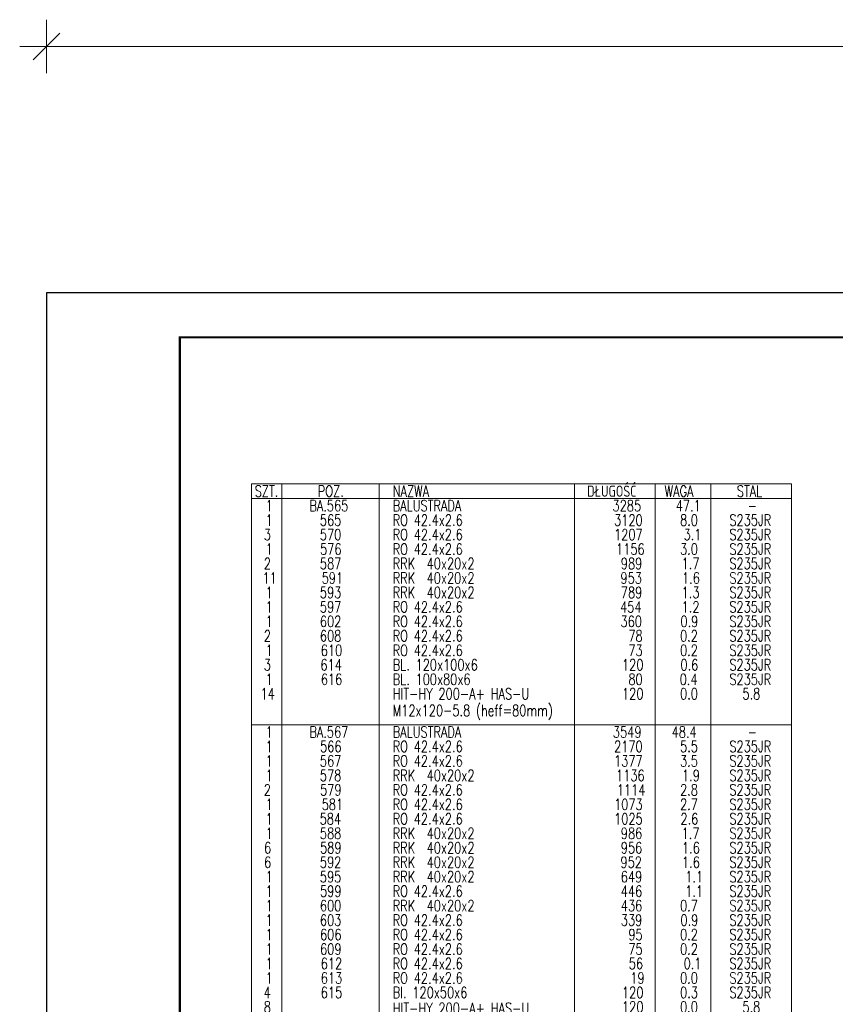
# Model space of a CAD drawing. Header units: millimetres. Extents: x -845 to -83, y 8759 to 9255.
# Tile 90 of 119: x -845 to -661, y 9020 to 9241. Entities that reach past the tile are written whole.
import ezdxf

# ---------------------------------------------------------------- set-up
doc = ezdxf.new("R2010")
doc.units = ezdxf.units.MM
doc.header["$LTSCALE"] = 10
doc.layers.get('Defpoints').update_dxf_attribs({"color": 1})
doc.layers.add('_FORMATKA', color=8, linetype='Continuous', plot=False)
for name, color, linetype, lineweight in [('_RAMKA', 7, 'Continuous', 35), ('PS_DIM', 4, 'Continuous', 13), ('PS_TEXT', 3, 'Continuous', 18)]:
    doc.layers.add(name, color=color, linetype=linetype, lineweight=lineweight)
doc.styles.add('simplex', font='simplex.shx', dxfattribs={"width": 0.75})
doc.dimstyles.new('1_10_PRZ', dxfattribs={"dimtxt": 2, "dimasz": 1, "dimexe": 2, "dimexo": 5, "dimgap": 1, "dimtad": 1, "dimdec": 0, "dimlfac": 10, "dimtxsty": 'simplex', "dimblk": 'dimznak', "dimcen": 2, "dimse1": 1, "dimse2": 1, "dimclrt": 3, "dimadec": 1, "dimazin": 0, "dimtfac": 1, "dimtdec": 0, "dimtix": 1, "dimtmove": 2, "dimatfit": 3, "dimldrblk": 'dim-grot', "dimfxl": 1, "dimarcsym": 0})

# ---------------------------------------------------------------- blocks, each defined once
blk = doc.blocks.new('dimznak')
at = {"color": 0}
for points in [[(0, 2), (0, -2)], [(-2, 0), (2, 0)]]:
    blk.add_lwpolyline(points, dxfattribs=at)
at = {"color": 2}
blk.add_lwpolyline([(1, 1), (-1, -1)], dxfattribs=at)
blk = doc.blocks.new('*D243')
at = {"color": 252, "lineweight": -2, "transparency": 16777216}
blk.add_line((-747, 475.33), (-3, 475.33), dxfattribs=at)
at = {"layer": 'Defpoints', "color": 0, "transparency": 16777216}
for p in [(0, 475.33), (-750, 420), (0, 420)]:
    blk.add_point(p, dxfattribs=at)
at = {"color": 252, "lineweight": -2, "transparency": 16777216, "xscale": 3, "yscale": 3, "zscale": 3, "rotation": 180}
blk.add_blockref('dimznak', (-750, 475.33), dxfattribs=at)
at = {"color": 252, "lineweight": -2, "transparency": 16777216, "xscale": 3, "yscale": 3, "zscale": 3}
blk.add_blockref('dimznak', (0, 475.33), dxfattribs=at)
at = {"color": 252, "transparency": 16777216, "insert": (-375, 485.83), "char_height": 15, "attachment_point": 5, "style": 'simplex'}
blk.add_mtext('750', dxfattribs=at)
blk = doc.blocks.new('dim-grot')
blk.add_hatch(color=256).paths.add_polyline_path([(0, 0), (-2, 0.5), (-2, -0.5)])
blk.add_lwpolyline([(0, 0), (-2, 0.5), (-2, -0.5), (0, 0)])
blk = doc.blocks.new('OIHGSD')
at = {"layer": 'PS_TEXT', "color": 7}
for p, q in [((-683.13, 8913.13), (-804.51, 8913.13)), ((-804.51, 8913.13), (-804.51, 8592.01)), ((-683.13, 8592.01), (-683.13, 8913.13))]:
    blk.add_line(p, q, dxfattribs=at)
at = {"layer": 'PS_TEXT', "color": 3}
for p, q in [((-797.64, 8913.13), (-797.64, 8595.26)), ((-775.76, 8913.13), (-775.76, 8595.26)), ((-731.88, 8913.13), (-731.88, 8595.26)), ((-713.75, 8913.13), (-713.75, 8595.26)), ((-701.25, 8913.13), (-701.25, 8595.26)), ((-804.51, 8909.88), (-683.13, 8909.88)), ((-804.51, 8859.04), (-683.13, 8859.04))]:
    blk.add_line(p, q, dxfattribs=at)
at = {"layer": 'PS_TEXT', "color": 1, "style": 'simplex', "width": 0.75}
for s, p in [('SZT.', (-803.75, 8910.26)), ('POZ.', (-789.6, 8910.26)), ('NAZWA', (-772.76, 8910.26)), ('DŁUGOŚĆ', (-729.07, 8910.26)), ('WAGA', (-711.66, 8910.26)), ('STAL', (-695.41, 8910.26))]:
    blk.add_text(s, height=2.5, dxfattribs=at).set_placement(p)
at = {"layer": 'PS_TEXT', "color": 3, "style": 'simplex', "width": 0.75}
for s, p in [('1', (-801.3, 8907.01)), ('BA.565', (-791.48, 8907.01)), ('BALUSTRADA', (-772.76, 8907.01)), ('3285', (-723.36, 8907.01)), ('47.1', (-709.16, 8907.01)), ('-', (-692.99, 8907.01)), ('1', (-801.3, 8856.17)), ('BA.567', (-791.48, 8856.17)), ('BALUSTRADA', (-772.76, 8856.17)), ('3549', (-723.27, 8856.17)), ('48.4', (-710.06, 8856.17)), ('-', (-692.99, 8856.17))]:
    blk.add_text(s, height=2.5, dxfattribs=at).set_placement(p)
at = {"layer": 'PS_TEXT', "color": 4, "style": 'simplex', "width": 0.75}
for s, p in [('1', (-801.3, 8903.76)), ('565', (-789.11, 8903.76)), ('RO 42.4x2.6', (-772.76, 8903.76)), ('3120', (-723, 8903.76)), ('8.0', (-708.18, 8903.76)), ('S235JR', (-697.1, 8903.76)), ('3', (-801.7, 8900.51)), ('570', (-789.11, 8900.51)), ('RO 42.4x2.6', (-772.76, 8900.51)), ('1207', (-723, 8900.51)), ('3.1', (-707.38, 8900.51)), ('S235JR', (-697.1, 8900.51)), ('1', (-801.3, 8897.26)), ('576', (-789.07, 8897.26)), ('RO 42.4x2.6', (-772.76, 8897.26)), ('1156', (-722.56, 8897.26)), ('3.0', (-708.18, 8897.26)), ('S235JR', (-697.1, 8897.26)), ('2', (-801.7, 8894.01)), ('587', (-789.11, 8894.01)), ('RRK  40x20x2', (-772.76, 8894.01)), ('989', (-721.49, 8894.01)), ('1.7', (-707.82, 8894.01)), ('S235JR', (-697.1, 8894.01)), ('11', (-802.01, 8890.76)), ('591', (-788.71, 8890.76)), ('RRK  40x20x2', (-772.76, 8890.76)), ('953', (-721.57, 8890.76)), ('1.6', (-707.74, 8890.76)), ('S235JR', (-697.1, 8890.76)), ('1', (-801.3, 8887.51)), ('593', (-789.11, 8887.51)), ('RRK  40x20x2', (-772.76, 8887.51)), ('789', (-721.49, 8887.51)), ('1.3', (-707.82, 8887.51)), ('S235JR', (-697.1, 8887.51)), ('1', (-801.3, 8884.26)), ('597', (-789.11, 8884.26)), ('RO 42.4x2.6', (-772.76, 8884.26)), ('454', (-721.66, 8884.26)), ('1.2', (-707.82, 8884.26)), ('S235JR', (-697.1, 8884.26)), ('1', (-801.3, 8881.01)), ('602', (-789.11, 8881.01)), ('RO 42.4x2.6', (-772.76, 8881.01)), ('360', (-721.57, 8881.01)), ('0.9', (-708.09, 8881.01)), ('S235JR', (-697.1, 8881.01)), ('2', (-801.7, 8877.76)), ('608', (-789.11, 8877.76)), ('RO 42.4x2.6', (-772.76, 8877.76)), ('78', (-719.79, 8877.76)), ('0.2', (-708.18, 8877.76)), ('S235JR', (-697.1, 8877.76)), ('1', (-801.3, 8874.51)), ('610', (-788.93, 8874.51)), ('RO 42.4x2.6', (-772.76, 8874.51)), ('73', (-719.79, 8874.51)), ('0.2', (-708.18, 8874.51)), ('S235JR', (-697.1, 8874.51)), ('3', (-801.7, 8871.26)), ('614', (-788.98, 8871.26)), ('BL. 120x100x6', (-772.76, 8871.26)), ('120', (-721.22, 8871.26)), ('0.6', (-708.09, 8871.26)), ('S235JR', (-697.1, 8871.26)), ('1', (-801.3, 8868.01)), ('616', (-788.89, 8868.01)), ('BL. 100x80x6', (-772.76, 8868.01)), ('80', (-719.79, 8868.01)), ('0.4', (-708.27, 8868.01)), ('S235JR', (-697.1, 8868.01)), ('14', (-802.46, 8864.76)), ('HIT-HY 200-A+ HAS-U', (-772.76, 8864.76)), ('120', (-721.22, 8864.76)), ('0.0', (-708.18, 8864.76)), ('5.8', (-694.16, 8864.76)), ('M12x120-5.8 (heff=80mm)', (-772.76, 8861)), ('1', (-801.3, 8852.92)), ('566', (-789.07, 8852.92)), ('RO 42.4x2.6', (-772.76, 8852.92)), ('2170', (-723, 8852.92)), ('5.5', (-708.18, 8852.92)), ('S235JR', (-697.1, 8852.92)), ('1', (-801.3, 8849.67)), ('567', (-789.11, 8849.67)), ('RO 42.4x2.6', (-772.76, 8849.67)), ('1377', (-723, 8849.67)), ('3.5', (-708.18, 8849.67)), ('S235JR', (-697.1, 8849.67)), ('1', (-801.3, 8846.42)), ('578', (-789.11, 8846.42)), ('RRK  40x20x2', (-772.76, 8846.42)), ('1136', (-722.56, 8846.42)), ('1.9', (-707.74, 8846.42)), ('S235JR', (-697.1, 8846.42)), ('2', (-801.7, 8843.17)), ('579', (-789.07, 8843.17)), ('RO 42.4x2.6', (-772.76, 8843.17)), ('1114', (-722.38, 8843.17)), ('2.8', (-708.18, 8843.17)), ('S235JR', (-697.1, 8843.17)), ('1', (-801.3, 8839.92)), ('581', (-788.71, 8839.92)), ('RO 42.4x2.6', (-772.76, 8839.92)), ('1073', (-723, 8839.92)), ('2.7', (-708.18, 8839.92)), ('S235JR', (-697.1, 8839.92)), ('1', (-801.3, 8836.67)), ('584', (-789.16, 8836.67)), ('RO 42.4x2.6', (-772.76, 8836.67)), ('1025', (-723, 8836.67)), ('2.6', (-708.09, 8836.67)), ('S235JR', (-697.1, 8836.67)), ('1', (-801.3, 8833.42)), ('588', (-789.11, 8833.42)), ('RRK  40x20x2', (-772.76, 8833.42)), ('986', (-721.49, 8833.42)), ('1.7', (-707.82, 8833.42)), ('S235JR', (-697.1, 8833.42)), ('6', (-801.66, 8830.17)), ('589', (-789.07, 8830.17)), ('RRK  40x20x2', (-772.76, 8830.17)), ('956', (-721.49, 8830.17)), ('1.6', (-707.74, 8830.17)), ('S235JR', (-697.1, 8830.17)), ('6', (-801.66, 8826.92)), ('592', (-789.11, 8826.92)), ('RRK  40x20x2', (-772.76, 8826.92)), ('952', (-721.57, 8826.92)), ('1.6', (-707.74, 8826.92)), ('S235JR', (-697.1, 8826.92)), ('1', (-801.3, 8823.67)), ('595', (-789.11, 8823.67)), ('RRK  40x20x2', (-772.76, 8823.67)), ('649', (-721.49, 8823.67)), ('1.1', (-707.02, 8823.67)), ('S235JR', (-697.1, 8823.67)), ('1', (-801.3, 8820.42)), ('599', (-789.07, 8820.42)), ('RO 42.4x2.6', (-772.76, 8820.42)), ('446', (-721.49, 8820.42)), ('1.1', (-707.02, 8820.42)), ('S235JR', (-697.1, 8820.42)), ('1', (-801.3, 8817.17)), ('600', (-789.11, 8817.17)), ('RRK  40x20x2', (-772.76, 8817.17)), ('436', (-721.49, 8817.17)), ('0.7', (-708.18, 8817.17)), ('S235JR', (-697.1, 8817.17)), ('1', (-801.3, 8813.92)), ('603', (-789.11, 8813.92)), ('RO 42.4x2.6', (-772.76, 8813.92)), ('339', (-721.49, 8813.92)), ('0.9', (-708.09, 8813.92)), ('S235JR', (-697.1, 8813.92)), ('1', (-801.3, 8810.67)), ('606', (-789.07, 8810.67)), ('RO 42.4x2.6', (-772.76, 8810.67)), ('95', (-719.79, 8810.67)), ('0.2', (-708.18, 8810.67)), ('S235JR', (-697.1, 8810.67)), ('1', (-801.3, 8807.42)), ('609', (-789.07, 8807.42)), ('RO 42.4x2.6', (-772.76, 8807.42)), ('75', (-719.79, 8807.42)), ('0.2', (-708.18, 8807.42)), ('S235JR', (-697.1, 8807.42)), ('1', (-801.3, 8804.17)), ('612', (-788.93, 8804.17)), ('RO 42.4x2.6', (-772.76, 8804.17)), ('56', (-719.7, 8804.17)), ('0.1', (-707.38, 8804.17)), ('S235JR', (-697.1, 8804.17)), ('1', (-801.3, 8800.92)), ('613', (-788.93, 8800.92)), ('RO 42.4x2.6', (-772.76, 8800.92)), ('19', (-719.34, 8800.92)), ('0.0', (-708.18, 8800.92)), ('S235JR', (-697.1, 8800.92)), ('4', (-801.75, 8797.67)), ('615', (-788.93, 8797.67)), ('Bl. 120x50x6', (-772.76, 8797.67)), ('120', (-721.22, 8797.67)), ('0.3', (-708.18, 8797.67)), ('S235JR', (-697.1, 8797.67)), ('8', (-801.7, 8794.42)), ('HIT-HY 200-A+ HAS-U', (-772.76, 8794.12)), ('120', (-721.22, 8794.42)), ('0.0', (-708.18, 8794.42)), ('5.8', (-694.16, 8794.42))]:
    blk.add_text(s, height=2.5, dxfattribs=at).set_placement(p)
blk = doc.blocks.new('*U237')
at = {"layer": '_FORMATKA', "lineweight": -3}
blk.add_lwpolyline([(-750, 0), (0, 0), (0, 420), (-750, 420)], close=True, dxfattribs=at)
at = {"layer": '_RAMKA', "lineweight": -3, "const_width": 0.5}
blk.add_lwpolyline([(-720, 10), (-10, 10), (-10, 410), (-720, 410)], close=True, dxfattribs=at)
dim = blk.add_linear_dim(base=(0, 475.33), p1=(-750, 420), p2=(0, 420), dimstyle='1_10_PRZ', override={"dimscale": 3, "dimtxt": 5, "dimlfac": 1, "dimclrd": 252, "dimclrt": 252})
dim.commit()
dim.dimension.update_dxf_attribs({"geometry": '*D243', "text_midpoint": (-375, 485.83)})

msp = doc.modelspace()

# ---------------------------------------------------------------- block references
at = {"layer": 'PS_DIM'}
for name, p in [('*U237', (-88.592, 8759.398)), ('OIHGSD', (11.982, 223.321))]:
    msp.add_blockref(name, p, dxfattribs=at)

doc.saveas('drawing.dxf')
